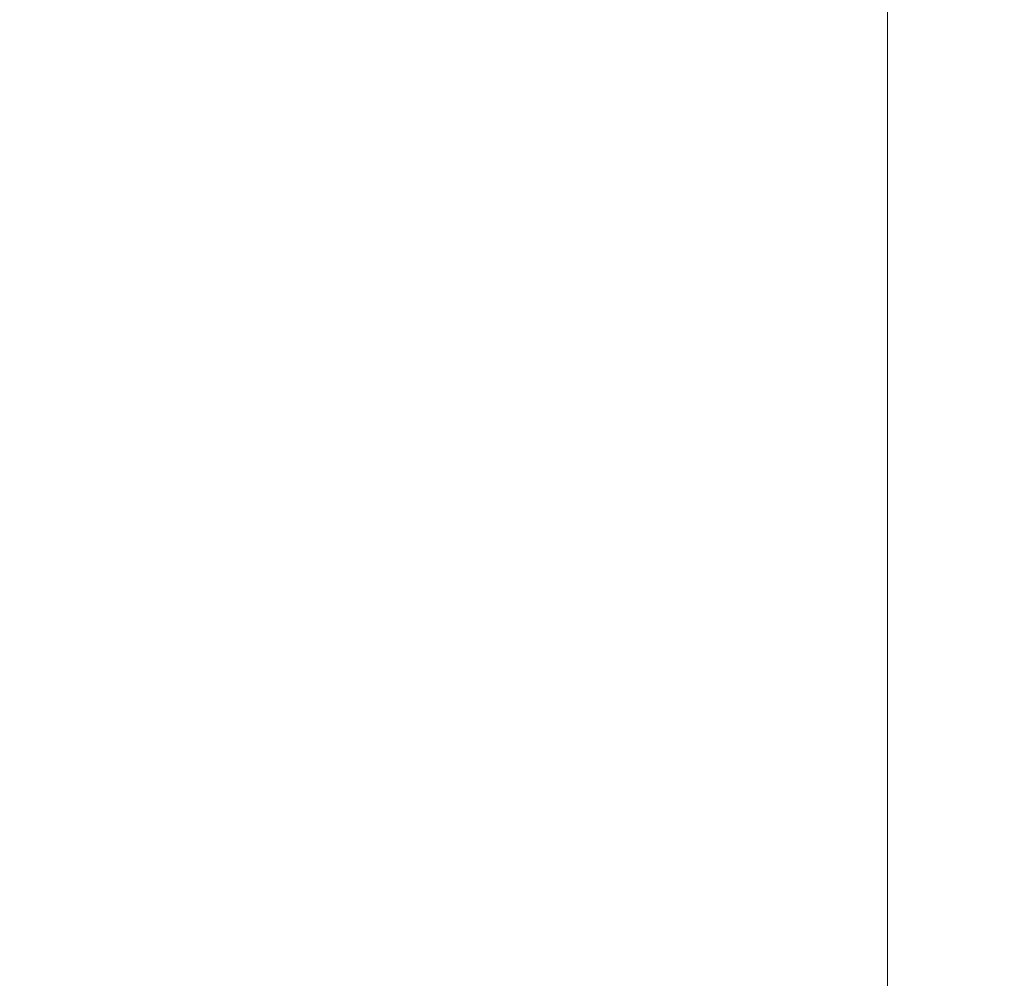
# Model space of a CAD drawing. Header units: millimetres. Extents: x -276 to 275, y -103 to 102.
# Tile 200 of 256: x 0.552 to 0.5764, y -10.9333 to -10.9095. Entities that reach past the tile are written whole.
import ezdxf

# ---------------------------------------------------------------- set-up
doc = ezdxf.new("R2010")
doc.units = ezdxf.units.MM
doc.layers.add('G-IMPT', color=8, linetype='Continuous')

# ---------------------------------------------------------------- blocks, each defined once
blk = doc.blocks.new('QS5229_dwg-56015-View 1')
at = {"layer": 'G-IMPT', "lineweight": 9}
mesh = blk.add_polyface(dxfattribs=at)
corners = [(-43.652377, 144.999997, -10.930236), (-43.269184, 144.999997, 12.360325), (-31.292051, 144.999997, 32.338949), (-10.930236, 144.999997, 43.652377), (12.360325, 144.999997, 43.269184), (32.338949, 144.999997, 31.292051), (43.652377, 144.999997, 10.930236), (43.652377, 146.250003, 10.930236), (43.652377, 147.499999, 10.930236), (43.652377, 148.749996, 10.930236), (43.652377, 150.000001, 10.930236), (32.338949, 150.000001, 31.292051), (12.360325, 150.000001, 43.269184), (-10.930236, 150.000001, 43.652377), (-31.292051, 150.000001, 32.338949), (-43.269184, 150.000001, 12.360325), (-43.652377, 150.000001, -10.930236), (-43.652377, 148.749996, -10.930236), (-43.652377, 147.499999, -10.930236), (-43.652377, 146.250003, -10.930236), (-43.414292, 144.999997, 3.540564), (-43.414292, 150.000001, 3.540564), (36.62316, 150.000001, 23.581359), (36.623162, 144.999997, 23.581359), (-37.280619, 144.999997, 22.349637), (-37.280619, 150.000001, 22.349637), (-21.111143, 150.000001, 37.995662), (-21.111143, 144.999997, 37.995662), (0.715044, 144.999997, 43.460778), (0.715044, 150.000001, 43.460778), (22.349637, 144.999997, 37.280619), (22.349637, 150.000001, 37.280619)]
mesh.append_faces([[corners[k] for k in face] for face in [(22, 8, 9, 10)]], dxfattribs={"vtx0": -1})
mesh.append_faces([[corners[k] for k in face] for face in [(11, 5, 22)]], dxfattribs={"vtx0": -1, "vtx1": -1})
mesh.append_faces([[corners[k] for k in face] for face in [(18, 20, 21), (23, 8, 22)]], dxfattribs={"vtx0": -1, "vtx1": -1, "vtx2": -1})
mesh.append_faces([[corners[k] for k in face] for face in [(22, 5, 23)]], dxfattribs={"vtx0": -1, "vtx2": -1})
mesh.append_faces([[corners[k] for k in face] for face in [(7, 8, 23, 6)]], dxfattribs={"vtx1": -1})
mesh.append_faces([[corners[k] for k in face] for face in [(20, 1, 15, 21), (25, 15, 1, 24), (14, 25, 24, 2), (27, 3, 13, 26), (2, 27, 26, 14), (29, 13, 3, 28), (31, 12, 4, 30), (11, 31, 30, 5), (28, 4, 12, 29)]], dxfattribs={"vtx1": -1, "vtx3": -1})
mesh.append_faces([[corners[k] for k in face] for face in [(19, 0, 20, 18)]], dxfattribs={"vtx2": -1})
mesh.append_faces([[corners[k] for k in face] for face in [(21, 16, 17, 18)]], dxfattribs={"vtx3": -1})
mesh = blk.add_polyface(dxfattribs=at)
corners = [(0.57353, 141.866686, -11), (0.57353, 141.866686, -9.5), (1.268242, 142.930038, -9.5), (1.268242, 142.930038, -11)]
mesh.append_faces([[corners[k] for k in face] for face in [(0, 1, 2, 3)]])
mesh = blk.add_polyface(dxfattribs=at)
corners = [(-0.694712, 141.936649, -11), (-0.694712, 141.936649, -9.5), (0.57353, 141.866686, -9.5), (0.57353, 141.866686, -11)]
mesh.append_faces([[corners[k] for k in face] for face in [(0, 1, 2, 3)]])

msp = doc.modelspace()

# ---------------------------------------------------------------- block references
at = {"layer": 'G-IMPT', "lineweight": 9, "extrusion": (0, 1, 0), "rotation": 180}
msp.add_blockref('QS5229_dwg-56015-View 1', (0, 150.121617, 0.000074), dxfattribs=at)

doc.saveas('drawing.dxf')
